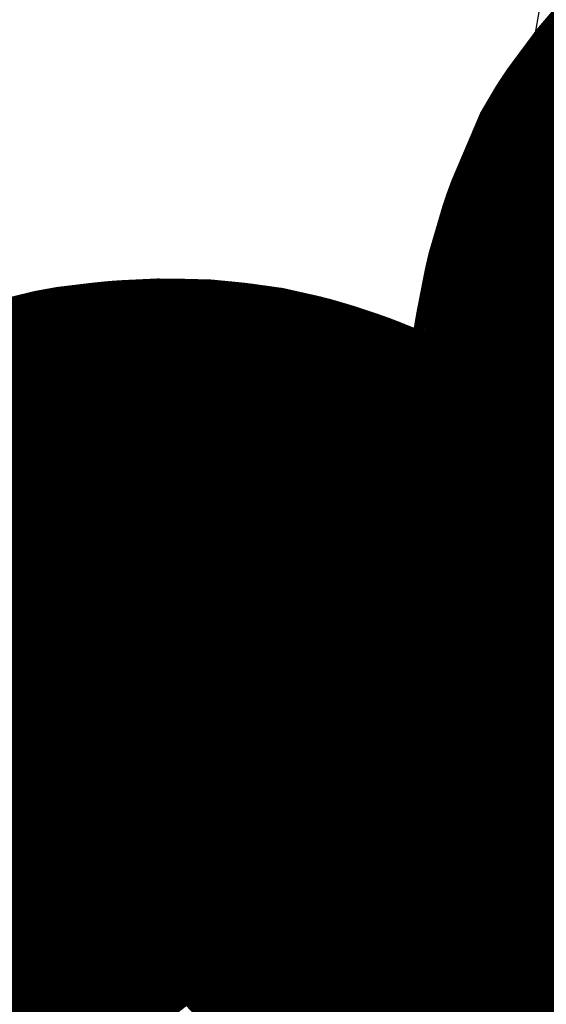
# Model space of a CAD drawing. Header units: feet. Extents: x 18803 to 104580, y -6601 to 116448.
# Tile 83 of 102: x 70024 to 70800, y 85867 to 87318. Entities that reach past the tile are written whole.
import ezdxf

# ---------------------------------------------------------------- set-up
doc = ezdxf.new("R2010")
doc.units = ezdxf.units.FT
doc.header["$LTSCALE"] = 100
doc.header["$MEASUREMENT"] = 0
for name, color, linetype in [('ELPC BOLD TITLE SHEET', 3, 'Continuous'), ('ELPC-XIST', 6, 'Continuous'), ('SL-VICINITY MAP', 2, 'Continuous')]:
    doc.layers.add(name, color=color, linetype=linetype)

msp = doc.modelspace()

# ---------------------------------------------------------------- linework, layer by layer
at = {"layer": 'ELPC BOLD TITLE SHEET', "const_width": 1000}
msp.add_lwpolyline([(71310.16707462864, 87137.55207183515), (71289.56843266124, 87106.23231532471), (71281.805499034, 87096.44145435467), (71280.35270287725, 87094.7585774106), (71258.34283149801, 87071.3208774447), (71246.09510074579, 87059.45865947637), (71245.5353062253, 87058.93158665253), (71220.77239886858, 87036.2668341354), (71220.53086479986, 87036.04309526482), (71210.12636593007, 87026.28887625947), (71184.5380266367, 87001.01897167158), (71182.95544173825, 86999.317057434), (71177.12641760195, 86992.48892187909), (71151.52786076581, 86957.99247250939), (71149.79499433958, 86955.37707208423), (71149.74353345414, 86955.28969349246), (71124.40607934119, 86895.72138253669), (71124.17401256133, 86895.09129320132), (71123.59875099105, 86893.35262710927), (71110.02899059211, 86847.2217604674), (71109.79353663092, 86846.2222812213), (71109.57368148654, 86845.20198758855), (71100.24053210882, 86797.46845777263), (71100.05734845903, 86796.49490052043), (71099.9949604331, 86796.15039939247), (71091.64765800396, 86748.19124512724), (71091.55970892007, 86747.65051564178), (71091.3037892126, 86745.9589220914), (71091.25447947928, 86745.64649655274), (71083.41672575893, 86697.96578304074), (71083.32432618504, 86697.43633437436), (71083.08131350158, 86696.35866534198), (71072.47696151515, 86653.39174538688), (71072.11774492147, 86652.05563973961), (71071.34267189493, 86649.39279685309), (71053.69098473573, 86611.3922030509), (71052.70808142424, 86609.45951608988), (71051.15222519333, 86606.65252376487), (71046.87431699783, 86599.88118666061), (71025.41828133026, 86564.10502621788), (71024.65250364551, 86562.73497198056), (71020.69488776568, 86555.11634872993), (71001.80606093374, 86518.3299004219), (71001.15235593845, 86516.54861297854), (70999.98461374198, 86512.22302026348), (70996.3664805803, 86491.77647657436), (70996.18175280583, 86482.0882349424), (70996.31261893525, 86478.95940618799), (70998.01662028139, 86462.46601953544), (70998.02127792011, 86462.44289859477), (70998.42457664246, 86460.73943191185), (71010.94791980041, 86414.73866213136), (71011.45365618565, 86412.95655890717), (71011.46146579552, 86412.92909797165), (71025.1120454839, 86365.03124361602), (71025.2037164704, 86364.71770554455), (71039.08276944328, 86318.42158975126), (71039.18802577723, 86318.06009159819), (71040.00022152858, 86315.1859350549), (71051.20036130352, 86269.67804096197), (71051.43041079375, 86268.6341376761), (71060.6255163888, 86221.45912560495), (71060.85908937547, 86220.04274360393), (71061.62811884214, 86214.35828732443), (71062.73850882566, 86165.08201483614), (71062.75471914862, 86164.59203813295), (71062.80857717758, 86163.35802127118), (71062.81995649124, 86163.05056598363), (71064.87867199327, 86095.28845131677), (71064.8884774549, 86094.27926233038), (71064.83695975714, 86089.55972082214), (71062.5083216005, 86048.5674057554), (71062.47278004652, 86048.03938416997), (71062.11187398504, 86046.11187147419), (71052.47869031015, 86003.81121297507), (71052.19471253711, 86002.6735974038), (71050.29554825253, 85999.31137341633), (71025.63388814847, 85961.90885774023), (71023.24442116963, 85958.74256128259), (71020.36102682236, 85957.1106697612), (70981.38787418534, 85937.6952764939), (70979.32433271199, 85936.76759177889), (70974.79374333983, 85936.33682829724), (70940.65288833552, 85935.8766561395), (70933.65178541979, 85936.75000042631), (70929.10442812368, 85937.73773282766), (70898.2659974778, 85947.42616642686), (70886.15603894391, 85952.8590403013), (70883.10973417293, 85954.4695836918), (70862.40851140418, 85967.19051337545), (70841.94903530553, 85983.62421022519), (70840.31096251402, 85985.05740551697), (70826.55916551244, 85998.15303944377), (70811.60311572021, 86013.2408707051), (70811.0157071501, 86013.8532293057), (70797.28369239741, 86028.64680713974), (70794.84001864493, 86031.41306099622), (70764.13922706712, 86065.44635060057), (70763.97250354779, 86065.62936076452), (70762.6612000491, 86067.05466976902), (70762.52954720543, 86067.19888415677), (70730.14629961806, 86102.94869085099), (70728.58603924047, 86104.69152577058), (70728.56497434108, 86104.714966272), (70728.543920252, 86104.73845315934), (70695.5491127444, 86141.40847915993), (70695.18603484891, 86141.80336064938), (70693.97256369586, 86143.09492011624), (70659.43194656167, 86179.49978819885), (70659.38762957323, 86179.54699560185), (70626.89419634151, 86213.76227806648), (70620.02115102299, 86221.1816489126), (70619.6452795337, 86221.59633935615), (70595.66669422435, 86248.63564830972), (70589.59559737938, 86255.7966851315), (70563.98879727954, 86285.52240472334), (70563.42992731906, 86286.14915159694), (70559.6424719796, 86290.25298902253), (70530.77867850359, 86320.77940165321), (70529.99417687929, 86321.57255456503), (70527.1506898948, 86324.32098960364), (70491.7503670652, 86354.81135262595), (70491.63755228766, 86354.90791732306), (70490.5619858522, 86355.69431383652), (70451.20073016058, 86382.83504983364), (70450.97268383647, 86382.96766896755), (70449.84076778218, 86383.58652719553), (70428.04915301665, 86394.76202475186), (70427.2710813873, 86395.14298481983), (70410.76385574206, 86402.84895108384), (70396.42408138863, 86408.66858869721), (70395.12031945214, 86409.15218089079), (70366.89684329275, 86418.657071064), (70350.48469062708, 86423.492908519), (70348.95531868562, 86423.88961521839), (70321.99494557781, 86429.9496542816), (70299.04920890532, 86433.16401948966), (70297.92910467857, 86433.29609442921), (70275.30657590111, 86435.46442885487), (70249.6435854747, 86436.12415412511), (70248.46776568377, 86436.12528603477), (70241.8397493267, 86435.96742681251), (70240.75868462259, 86435.96638746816), (70233.31202438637, 86436.12927739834), (70200.30183633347, 86434.55766286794), (70199.20822214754, 86434.47873824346), (70187.82562831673, 86433.37668663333), (70152.6769658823, 86429.12704464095), (70150.03380187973, 86428.6474200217), (70142.92727720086, 86426.92112410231), (70104.81076325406, 86412.3026452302), (70103.50774837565, 86411.75750702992), (70101.45754598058, 86410.26304939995), (70068.7222573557, 86383.5650183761), (70068.16356857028, 86383.09490483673), (70066.93770084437, 86381.64675782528), (70038.39019380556, 86345.04684095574), (70035.88400662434, 86341.76313049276), (70035.6321283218, 86341.4270060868), (70007.18227240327, 86302.75574369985), (70007.00457061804, 86302.5172138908), (70005.55913254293, 86300.91162418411), (69972.9584419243, 86267.72634342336), (69969.89546867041, 86264.9911974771), (69969.83249957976, 86264.94197875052), (69937.90157694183, 86250.75145511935), (69934.57359549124, 86249.51473334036), (69906.58178527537, 86241.05524034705), (69884.57878926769, 86237.46261603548), (69881.84453548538, 86237.14307663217), (69861.87099804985, 86235.72712832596), (69831.19610028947, 86235.84244305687), (69829.83105277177, 86235.87972839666), (69811.58789077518, 86236.80866336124), (69811.53842235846, 86236.81114018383), (69778.39522752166, 86238.44238158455), (69757.76345950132, 86238.85660317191), (69757.62857940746, 86238.8589947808), (69727.91144939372, 86239.31621789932), (69706.30697165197, 86239.00266865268), (69705.29336510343, 86238.9679503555), (69675.20224568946, 86237.3418475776), (69656.5407228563, 86236.10951289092), (69655.43666683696, 86236.01145859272), (69622.86520821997, 86232.37394596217), (69603.25154446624, 86229.71475241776), (69602.45883745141, 86229.59494065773), (69570.89353481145, 86224.3307948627), (69553.62899978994, 86220.7852976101), (69553.3541264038, 86220.72742298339), (69521.20920308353, 86213.79221771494)], dxfattribs=at)
at = {"layer": 'ELPC-XIST'}
msp.add_lwpolyline([(70007.18227240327, 86302.75574369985), (70035.6321283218, 86341.4270060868), (70035.88400662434, 86341.76313049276), (70038.39019380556, 86345.04684095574), (70066.93770084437, 86381.64675782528), (70068.16356857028, 86383.09490483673), (70068.7222573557, 86383.5650183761), (70101.45754598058, 86410.26304939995), (70103.50774837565, 86411.75750702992), (70104.81076325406, 86412.3026452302), (70142.92727720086, 86426.92112410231), (70150.03380187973, 86428.6474200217), (70152.6769658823, 86429.12704464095), (70187.82562831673, 86433.37668663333), (70199.20822214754, 86434.47873824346), (70200.30183633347, 86434.55766286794), (70233.31202438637, 86436.12927739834), (70240.75868462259, 86435.96638746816), (70241.8397493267, 86435.96742681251), (70248.46776568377, 86436.12528603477), (70249.6435854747, 86436.12415412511), (70275.30657590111, 86435.46442885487), (70297.92910467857, 86433.29609442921), (70299.04920890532, 86433.16401948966), (70321.99494557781, 86429.9496542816), (70348.95531868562, 86423.88961521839), (70350.48469062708, 86423.492908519), (70366.89684329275, 86418.657071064), (70395.12031945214, 86409.15218089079), (70396.42408138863, 86408.66858869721), (70410.76385574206, 86402.84895108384), (70427.2710813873, 86395.14298481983), (70428.04915301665, 86394.76202475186), (70449.84076778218, 86383.58652719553), (70450.97268383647, 86382.96766896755), (70451.20073016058, 86382.83504983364), (70490.5619858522, 86355.69431383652), (70491.63755228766, 86354.90791732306), (70491.7503670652, 86354.81135262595), (70527.1506898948, 86324.32098960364), (70529.99417687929, 86321.57255456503), (70530.77867850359, 86320.77940165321), (70559.6424719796, 86290.25298902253), (70563.42992731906, 86286.14915159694), (70563.98879727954, 86285.52240472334), (70589.59559737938, 86255.7966851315), (70595.66669422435, 86248.63564830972), (70619.6452795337, 86221.59633935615), (70620.02115102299, 86221.1816489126), (70626.89419634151, 86213.76227806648), (70659.38762957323, 86179.54699560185), (70659.43194656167, 86179.49978819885), (70693.97256369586, 86143.09492011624), (70695.18603484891, 86141.80336064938), (70695.5491127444, 86141.40847915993), (70728.543920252, 86104.73845315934), (70728.56497434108, 86104.714966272), (70728.58603924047, 86104.69152577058), (70730.14629961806, 86102.94869085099), (70762.52954720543, 86067.19888415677), (70762.6612000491, 86067.05466976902), (70763.97250354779, 86065.62936076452), (70764.13922706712, 86065.44635060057), (70794.84001864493, 86031.41306099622), (70797.28369239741, 86028.64680713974), (70811.0157071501, 86013.8532293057)], dxfattribs=at)
at = {"layer": 'SL-VICINITY MAP'}
msp.add_lwpolyline([(70022.26761944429, 86475.60721160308), (70302.5819934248, 86647.02138159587), (70450.50958291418, 86741.04435574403), (70577.44768088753, 86811.79399591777), (70630.23128909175, 86848.65412305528), (70677.71276698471, 86911.68668762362), (70714.3065413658, 87017.21644895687), (70746.11999710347, 87142.3638582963), (70753.84449331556, 87175.28797778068), (70777.58746737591, 87264.2250532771), (70798.40820256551, 87382.6503383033)], dxfattribs=at)

doc.saveas('drawing.dxf')
